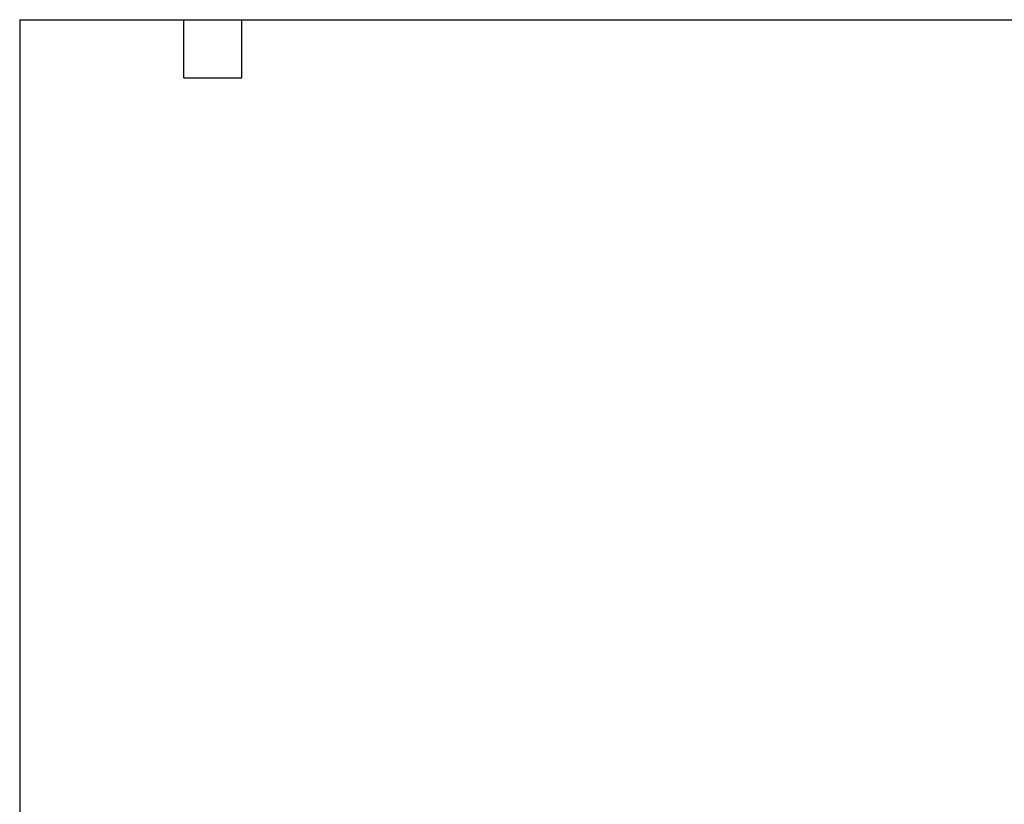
# Model space of a CAD drawing. Header units: millimetres. Extents: x 7 to 546, y 7 to 419.
# Tile 5 of 6: x 13 to 272, y 213 to 419. Entities that reach past the tile are written whole.
import ezdxf

# ---------------------------------------------------------------- set-up
doc = ezdxf.new("R2010")
doc.units = ezdxf.units.MM
doc.linetypes.add('SLD-Solid', pattern=[0])
doc.layers.add('TEXT', color=140, linetype='SLD-Solid', lineweight=25)

msp = doc.modelspace()

# ---------------------------------------------------------------- linework, layer by layer
at = {"layer": 'TEXT'}
for p, q in [((12.7, 419.1), (546.1, 419.1)), ((12.7, 419.1), (12.7, 12.7)), ((55.88, 403.86), (55.88, 419.1)), ((71.12, 403.86), (71.12, 419.1)), ((55.88, 403.86), (71.12, 403.86))]:
    msp.add_line(p, q, dxfattribs=at)

doc.saveas('drawing.dxf')
